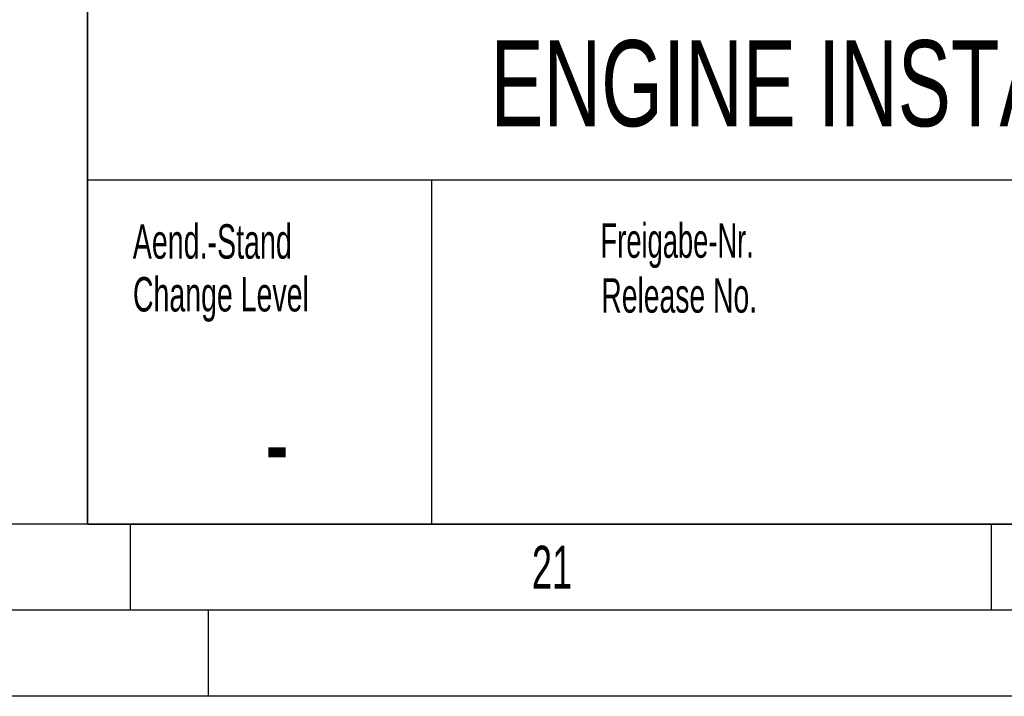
# Model space of a CAD drawing. Header units: millimetres. Extents: x 0 to 1189, y 0 to 841.
# Tile 55 of 106: x 988 to 1045, y 0 to 39. Entities that reach past the tile are written whole.
import ezdxf
from ezdxf.enums import TextEntityAlignment as Align

# ---------------------------------------------------------------- set-up
doc = ezdxf.new("R2010")
doc.units = ezdxf.units.MM
doc.header["$LTSCALE"] = 65.395
doc.layers.get('0').update_dxf_attribs({"linetype": 'CONTINUOUS'})
doc.styles.get("Standard").update_dxf_attribs({"font": 'txt', "width": 0.6})
doc.styles.add('TEXTSTYLE_2', font='txt')
doc.styles.add('TEXTSTYLE_3', font='txt', dxfattribs={"width": 0.8})

# ---------------------------------------------------------------- blocks, each defined once
blk = doc.blocks.new('*T1008')
at = {"color": 5, "linetype": 'Continuous'}
for p, q in [((0, 0), (187, 0)), ((0, 0), (0, -75)), ((187, 0), (187, -75)), ((0, -75), (187, -75))]:
    blk.add_line(p, q, dxfattribs=at)
at = {"color": 2, "linetype": 'Continuous', "style": 'TEXTSTYLE_3'}
for s, width, p in [('9M32E_CFWS', 0.738095, (73.4, -6.75)), ('1.5', 0.52381, (113.757, -6.75)), ('9M32E_CFWS', 0.738095, (73.4, -13.25)), ('1.4', 0.547619, (113.757, -13.25))]:
    blk.add_text(s, height=5, dxfattribs=dict(at, width=width)).set_placement(p)
for s, width, p in [('W882', 0.833333, (81.679, -22.5)), ('1:20', 0.529762, (128.405, -22.5)), ('-', 0.619048, (11, -72.75))]:
    blk.add_text(s, height=5, dxfattribs=dict(at, width=width)).set_placement(p, align=Align.CENTER)
for s, width, p in [('~52000', 0.678571, (185.6, -22.5)), ('1', 0.47619, (185.6, -62.75)), ('1', 0.47619, (185.6, -73.25))]:
    blk.add_text(s, height=5, dxfattribs=dict(at, width=width)).set_placement(p, align=Align.RIGHT)
at = {"color": 5, "linetype": 'Continuous', "width": 0.761905}
blk.add_text('mK', height=2, dxfattribs=at).set_placement((45.071, -31), align=Align.CENTER)
at = {"color": 7, "linetype": 'Continuous', "style": 'TEXTSTYLE_3'}
for s, width, p in [('Motor - Einbauzeichnung', 0.602484, (23.4, -43.125)), ('ENGINE INSTALLATION DRAWING', 0.69224, (23.4, -51.875))]:
    blk.add_text(s, height=5, dxfattribs=dict(at, width=width)).set_placement(p)
at = {"color": 7, "linetype": 'Continuous', "style": 'TEXTSTYLE_3', "width": 0.738095}
blk.add_text('9M32E CFWS', height=5, dxfattribs=at).set_placement((121.5, -72.75), align=Align.CENTER)

msp = doc.modelspace()

# ---------------------------------------------------------------- linework, layer by layer
at = {"color": 6, "linetype": 'Continuous'}
for p, q in [((992, 10), (992, 85)), ((1184, 5), (5, 5))]:
    msp.add_line(p, q, dxfattribs=at)
at = {"color": 7, "linetype": 'Continuous'}
for p, q in [((1179, 30), (992, 30)), ((1012, 10), (1012, 30))]:
    msp.add_line(p, q, dxfattribs=at)
at = {"color": 5, "linetype": 'Continuous'}
for p, q in [((1179, 10), (10, 10)), ((994.5, 5), (994.5, 10)), ((1044.5, 5), (1044.5, 10)), ((999, 5), (999, 0)), ((1189, 0), (0, 0))]:
    msp.add_line(p, q, dxfattribs=at)

# ---------------------------------------------------------------- block references
msp.add_blockref('*T1008', (992, 85))

# ---------------------------------------------------------------- texts
for s, height, style, width, p in [('Aend.-Stand', 2, 'TEXTSTYLE_3', 0.621212, (994.62617, 25.43176)), ('Freigabe-Nr.', 2, 'TEXTSTYLE_3', 0.593254, (1021.79731, 25.48415)), ('Change Level', 2, 'TEXTSTYLE_3', 0.619048, (994.63475, 22.3631)), ('Release No.', 2, 'TEXTSTYLE_3', 0.614719, (1021.8433, 22.29466)), ('21', 2.50001, 'TEXTSTYLE_2', 0.630952, (1017.806, 6.248))]:
    msp.add_text(s, height=height, dxfattribs=dict(at, style=style, width=width)).set_placement(p)

doc.saveas('drawing.dxf')
